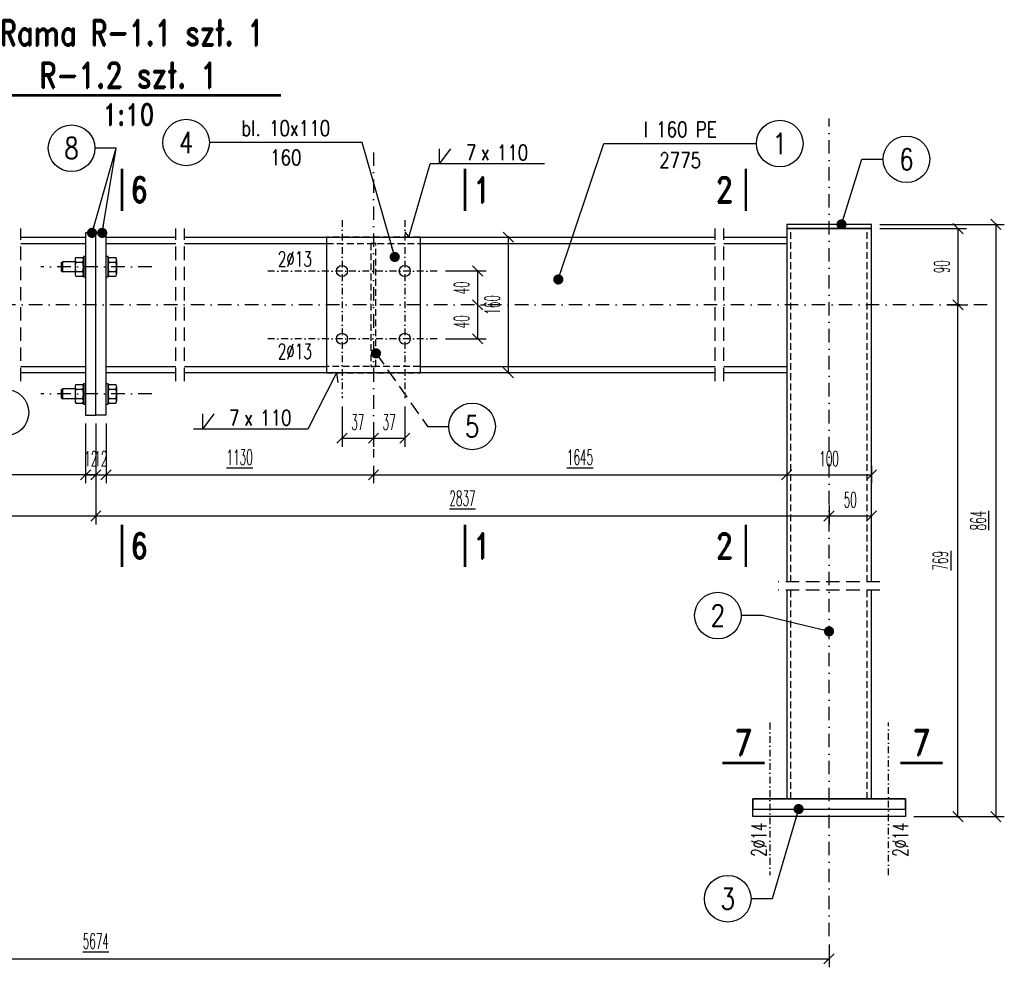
# Model space of a CAD drawing. Header units: millimetres. Extents: x -228255 to 14536, y -140109 to 119945.
# Tile 45 of 123: x -184504 to -183342, y 62949 to 64067. Entities that reach past the tile are written whole.
import ezdxf
from ezdxf.enums import TextEntityAlignment as Align

# ---------------------------------------------------------------- set-up
doc = ezdxf.new("R2010")
doc.units = ezdxf.units.MM
doc.header["$LTSCALE"] = 2.5
for name, pattern in [('DASHDOT', [25.4, 12.7, -6.35, 0, -6.35]), ('DASHDOT2', [12.7, 6.35, -3.175, 0, -3.175]), ('DASHED', [19.05, 12.7, -6.35]), ('DASHED2', [9.525, 6.35, -3.175])]:
    doc.linetypes.add(name, pattern=pattern)
for name, color, linetype in [('Gruba', 6, 'Continuous'), ('Laczniki', 30, 'Continuous'), ('Opisy_stal', 7, 'Continuous'), ('Osie', 134, 'DASHDOT'), ('Osie_laczniki', 157, 'DASHDOT2'), ('Przerywana', 5, 'DASHED'), ('stal', 4, 'Continuous'), ('Stal_nw', 181, 'DASHED2'), ('Tekst', 31, 'Continuous'), ('Wymiary', 86, 'Continuous')]:
    doc.layers.add(name, color=color, linetype=linetype)
doc.styles.get("Standard").update_dxf_attribs({"font": 'romans.shx', "width": 0.65})
doc.styles.add('style1', font='romand.shx', dxfattribs={"width": 0.8})
doc.styles.add('style3', font='romans.shx', dxfattribs={"width": 0.5})
doc.dimstyles.new('Skala_10', dxfattribs={"dimtxt": 18, "dimasz": 12, "dimexe": 10, "dimexo": 10, "dimgap": 10, "dimtad": 1, "dimdec": 0, "dimdsep": 46, "dimtxsty": 'style3', "dimblk": 'OBLIQUE', "dimcen": 0, "dimdle": 1, "dimclrd": 256, "dimclre": 256, "dimclrt": 31, "dimadec": 1, "dimazin": 0, "dimtfac": 1, "dimtdec": 0, "dimtix": 1, "dimtmove": 2, "dimatfit": 0, "dimldrblk": 'DOT', "dimfxl": 1, "dimtolj": 1, "dimtzin": 0, "dimlwd": -1, "dimlwe": -1, "dimarcsym": 0})
doc.dimstyles.new('Skala_10$7', dxfattribs={"dimscale": 0, "dimtxt": 18, "dimasz": 12, "dimexe": 10, "dimexo": 15, "dimgap": 5, "dimtad": 1, "dimdec": 0, "dimrnd": 0.5, "dimzin": 9, "dimdsep": 46, "dimtxsty": 'Standard', "dimblk1": 'OBLIQUE', "dimblk2": 'OBLIQUE', "dimsah": 1, "dimcen": 10, "dimdle": 10, "dimclrt": 31, "dimadec": 0, "dimazin": 0, "dimtfac": 1, "dimtdec": 0, "dimtmove": 2, "dimatfit": 3, "dimldrblk": 'DOT', "dimfxl": 1, "dimtolj": 1, "dimtzin": 9, "dimarcsym": 0})

# ---------------------------------------------------------------- blocks, each defined once
blk = doc.blocks.new('_Oblique')
at = {"color": 0, "linetype": 'ByBlock', "lineweight": -2}
blk.add_line((-0.5, -0.5), (0.5, 0.5), dxfattribs=at)
blk = doc.blocks.new('*D893')
at = {"layer": 'Defpoints', "color": 0, "ltscale": 0.5, "transparency": 16777216}
for p in [(-185279.2, 62985.4), (-183549.2, 62985.4), (-183549.2, 62958.6)]:
    blk.add_point(p, dxfattribs=at)
at = {"layer": 'Wymiary', "ltscale": 0.5, "transparency": 16777216}
for p, q in [((-185279.2, 62975.4), (-185279.2, 62948.6)), ((-183549.2, 62975.4), (-183549.2, 62948.6)), ((-185280.2, 62958.6), (-183548.2, 62958.6))]:
    blk.add_line(p, q, dxfattribs=at)
at = {"layer": 'Wymiary', "ltscale": 0.5, "transparency": 16777216, "xscale": 12, "yscale": 12, "zscale": 12, "rotation": 180}
blk.add_blockref('_Oblique', (-185279.2, 62958.6), dxfattribs=at)
at = {"layer": 'Wymiary', "ltscale": 0.5, "transparency": 16777216, "xscale": 12, "yscale": 12, "zscale": 12}
blk.add_blockref('_Oblique', (-183549.2, 62958.6), dxfattribs=at)
at = {"layer": 'Wymiary', "color": 31, "ltscale": 0.5, "transparency": 16777216, "insert": (-184414.2, 62979.4), "char_height": 18, "attachment_point": 5, "style": 'style3'}
blk.add_mtext('\\A1;\\L5674', dxfattribs=at)
blk = doc.blocks.new('_Dot')
at = {"color": 0, "linetype": 'ByBlock', "lineweight": -2}
blk.add_line((-0.5, 0), (-1, 0), dxfattribs=at)
at = {"color": 0, "linetype": 'ByBlock', "const_width": 0.5}
blk.add_lwpolyline([(-0.25, 0, 1), (0.25, 0, 1)], format="xyb", close=True, dxfattribs=at)
blk = doc.blocks.new('*D895')
at = {"layer": 'Defpoints', "color": 0, "ltscale": 0.5, "transparency": 16777216}
for p in [(-184402.2, 63600.4), (-184086.7, 63550.4), (-184086.7, 63529.9)]:
    blk.add_point(p, dxfattribs=at)
at = {"layer": 'Wymiary', "ltscale": 0.5, "transparency": 16777216}
for p, q in [((-184402.2, 63590.4), (-184402.2, 63519.9)), ((-184086.7, 63540.4), (-184086.7, 63519.9)), ((-184403.2, 63529.9), (-184085.7, 63529.9))]:
    blk.add_line(p, q, dxfattribs=at)
at = {"layer": 'Wymiary', "ltscale": 0.5, "transparency": 16777216, "xscale": 12, "yscale": 12, "zscale": 12, "rotation": 180}
blk.add_blockref('_Oblique', (-184402.2, 63529.9), dxfattribs=at)
at = {"layer": 'Wymiary', "ltscale": 0.5, "transparency": 16777216, "xscale": 12, "yscale": 12, "zscale": 12}
blk.add_blockref('_Oblique', (-184086.7, 63529.9), dxfattribs=at)
at = {"layer": 'Wymiary', "color": 31, "ltscale": 0.5, "transparency": 16777216, "insert": (-184244.5, 63550.7), "char_height": 18, "attachment_point": 5, "style": 'style3'}
blk.add_mtext('\\A1;\\L1130', dxfattribs=at)
blk = doc.blocks.new('*D896')
at = {"layer": 'Defpoints', "color": 0, "ltscale": 0.5, "transparency": 16777216}
for p in [(-184086.7, 63550.4), (-183599.2, 63550.4), (-183599.2, 63529.9)]:
    blk.add_point(p, dxfattribs=at)
at = {"layer": 'Wymiary', "ltscale": 0.5, "transparency": 16777216}
for p, q in [((-184086.7, 63540.4), (-184086.7, 63519.9)), ((-183599.2, 63540.4), (-183599.2, 63519.9)), ((-184087.7, 63529.9), (-183598.2, 63529.9))]:
    blk.add_line(p, q, dxfattribs=at)
at = {"layer": 'Wymiary', "ltscale": 0.5, "transparency": 16777216, "xscale": 12, "yscale": 12, "zscale": 12, "rotation": 180}
blk.add_blockref('_Oblique', (-184086.7, 63529.9), dxfattribs=at)
at = {"layer": 'Wymiary', "ltscale": 0.5, "transparency": 16777216, "xscale": 12, "yscale": 12, "zscale": 12}
blk.add_blockref('_Oblique', (-183599.2, 63529.9), dxfattribs=at)
at = {"layer": 'Wymiary', "color": 31, "ltscale": 0.5, "transparency": 16777216, "insert": (-183843, 63550.7), "char_height": 18, "attachment_point": 5, "style": 'style3'}
blk.add_mtext('\\A1;\\L1645', dxfattribs=at)
blk = doc.blocks.new('*D898')
at = {"layer": 'Defpoints', "color": 0, "ltscale": 0.5, "transparency": 16777216}
for p in [(-183549.2, 63481.3), (-183499.2, 63481.3), (-183499.2, 63481.3)]:
    blk.add_point(p, dxfattribs=at)
at = {"layer": 'Wymiary', "ltscale": 0.5, "transparency": 16777216}
blk.add_line((-183550.2, 63481.3), (-183498.2, 63481.3), dxfattribs=at)
at = {"layer": 'Wymiary', "ltscale": 0.5, "transparency": 16777216, "xscale": 12, "yscale": 12, "zscale": 12, "rotation": 180}
blk.add_blockref('_Oblique', (-183549.2, 63481.3), dxfattribs=at)
at = {"layer": 'Wymiary', "ltscale": 0.5, "transparency": 16777216, "xscale": 12, "yscale": 12, "zscale": 12}
blk.add_blockref('_Oblique', (-183499.2, 63481.3), dxfattribs=at)
at = {"layer": 'Wymiary', "color": 31, "ltscale": 0.5, "transparency": 16777216, "insert": (-183524.2, 63500.3), "char_height": 18, "attachment_point": 5, "style": 'style3'}
blk.add_mtext('\\A1;50', dxfattribs=at)
blk = doc.blocks.new('*D901')
at = {"layer": 'Defpoints', "color": 0, "ltscale": 0.5, "transparency": 16777216}
for p in [(-184123.7, 63620.4), (-184086.7, 63589.2), (-184086.7, 63573)]:
    blk.add_point(p, dxfattribs=at)
at = {"layer": 'Wymiary', "ltscale": 0.5, "transparency": 16777216}
for p, q in [((-184123.7, 63610.4), (-184123.7, 63563)), ((-184124.7, 63573), (-184085.7, 63573)), ((-184086.7, 63579.2), (-184086.7, 63563))]:
    blk.add_line(p, q, dxfattribs=at)
at = {"layer": 'Wymiary', "ltscale": 0.5, "transparency": 16777216, "xscale": 12, "yscale": 12, "zscale": 12, "rotation": 180}
blk.add_blockref('_Oblique', (-184123.7, 63573), dxfattribs=at)
at = {"layer": 'Wymiary', "ltscale": 0.5, "transparency": 16777216, "xscale": 12, "yscale": 12, "zscale": 12}
blk.add_blockref('_Oblique', (-184086.7, 63573), dxfattribs=at)
at = {"layer": 'Wymiary', "color": 31, "ltscale": 0.5, "transparency": 16777216, "insert": (-184105.2, 63592), "char_height": 18, "attachment_point": 5, "style": 'style3'}
blk.add_mtext('\\A1;37', dxfattribs=at)
blk = doc.blocks.new('*D902')
at = {"layer": 'Defpoints', "color": 0, "ltscale": 0.5, "transparency": 16777216}
for p in [(-184049.7, 63620.4), (-184086.7, 63589.2), (-184049.7, 63573)]:
    blk.add_point(p, dxfattribs=at)
at = {"layer": 'Wymiary', "ltscale": 0.5, "transparency": 16777216}
for p, q in [((-184049.7, 63610.4), (-184049.7, 63563)), ((-184087.7, 63573), (-184048.7, 63573)), ((-184086.7, 63579.2), (-184086.7, 63563))]:
    blk.add_line(p, q, dxfattribs=at)
at = {"layer": 'Wymiary', "ltscale": 0.5, "transparency": 16777216, "xscale": 12, "yscale": 12, "zscale": 12, "rotation": 180}
blk.add_blockref('_Oblique', (-184086.7, 63573), dxfattribs=at)
at = {"layer": 'Wymiary', "ltscale": 0.5, "transparency": 16777216, "xscale": 12, "yscale": 12, "zscale": 12}
blk.add_blockref('_Oblique', (-184049.7, 63573), dxfattribs=at)
at = {"layer": 'Wymiary', "color": 31, "ltscale": 0.5, "transparency": 16777216, "insert": (-184068.2, 63592), "char_height": 18, "attachment_point": 5, "style": 'style3'}
blk.add_mtext('\\A1;37', dxfattribs=at)
blk = doc.blocks.new('*D905')
at = {"layer": 'Defpoints', "color": 0, "ltscale": 0.5, "transparency": 16777216}
for p in [(-183970.4, 63730.4), (-183963.7, 63730.4), (-184011.7, 63690.4)]:
    blk.add_point(p, dxfattribs=at)
at = {"layer": 'Wymiary', "ltscale": 0.5, "transparency": 16777216}
for p, q in [((-183963.7, 63689.4), (-183963.7, 63731.4)), ((-183960.4, 63730.4), (-183953.7, 63730.4)), ((-184001.7, 63690.4), (-183953.7, 63690.4))]:
    blk.add_line(p, q, dxfattribs=at)
at = {"layer": 'Wymiary', "ltscale": 0.5, "transparency": 16777216, "xscale": 12, "yscale": 12, "zscale": 12}
for p, rotation in [((-183963.7, 63730.4), 90), ((-183963.7, 63690.4), 270)]:
    blk.add_blockref('_Oblique', p, dxfattribs=dict(at, rotation=rotation))
at = {"layer": 'Wymiary', "color": 31, "ltscale": 0.5, "transparency": 16777216, "insert": (-183982.7, 63710.4), "char_height": 18, "attachment_point": 5, "rotation": 90, "style": 'style3'}
blk.add_mtext('\\A1;40', dxfattribs=at)
blk = doc.blocks.new('*D906')
at = {"layer": 'Defpoints', "color": 0, "ltscale": 0.5, "transparency": 16777216}
for p in [(-184011.7, 63770.4), (-183963.7, 63770.4), (-183970.4, 63730.4)]:
    blk.add_point(p, dxfattribs=at)
at = {"layer": 'Wymiary', "ltscale": 0.5, "transparency": 16777216}
for p, q in [((-184001.7, 63770.4), (-183953.7, 63770.4)), ((-183963.7, 63729.4), (-183963.7, 63771.4)), ((-183960.4, 63730.4), (-183953.7, 63730.4))]:
    blk.add_line(p, q, dxfattribs=at)
at = {"layer": 'Wymiary', "ltscale": 0.5, "transparency": 16777216, "xscale": 12, "yscale": 12, "zscale": 12}
for p, rotation in [((-183963.7, 63770.4), 90), ((-183963.7, 63730.4), 270)]:
    blk.add_blockref('_Oblique', p, dxfattribs=dict(at, rotation=rotation))
at = {"layer": 'Wymiary', "color": 31, "ltscale": 0.5, "transparency": 16777216, "insert": (-183982.7, 63750.4), "char_height": 18, "attachment_point": 5, "rotation": 90, "style": 'style3'}
blk.add_mtext('\\A1;40', dxfattribs=at)
blk = doc.blocks.new('*D907')
at = {"layer": 'Defpoints', "color": 0, "ltscale": 0.5, "transparency": 16777216}
for p in [(-183971.5, 63810.4), (-183927.5, 63810.4), (-183971.5, 63650.4)]:
    blk.add_point(p, dxfattribs=at)
at = {"layer": 'Wymiary', "ltscale": 0.5, "transparency": 16777216}
for p, q in [((-183961.5, 63810.4), (-183917.5, 63810.4)), ((-183927.5, 63649.4), (-183927.5, 63811.4)), ((-183961.5, 63650.4), (-183917.5, 63650.4))]:
    blk.add_line(p, q, dxfattribs=at)
at = {"layer": 'Wymiary', "ltscale": 0.5, "transparency": 16777216, "xscale": 12, "yscale": 12, "zscale": 12}
for p, rotation in [((-183927.5, 63810.4), 90), ((-183927.5, 63650.4), 270)]:
    blk.add_blockref('_Oblique', p, dxfattribs=dict(at, rotation=rotation))
at = {"layer": 'Wymiary', "color": 31, "ltscale": 0.5, "transparency": 16777216, "insert": (-183946.5, 63730.4), "char_height": 18, "attachment_point": 5, "rotation": 90, "style": 'style3'}
blk.add_mtext('\\A1;160', dxfattribs=at)
blk = doc.blocks.new('Elem_prawy')
at = {"color": 7}
blk.add_line((0, 0), (25, 0), dxfattribs=at)
blk.add_circle((52.5, 0), 27.5, dxfattribs=at)
at = {"color": 31, "width": 0.8}
blk.add_attdef('22', text='', height=25, dxfattribs=at).set_placement((52.5, 0), align=Align.MIDDLE)
blk = doc.blocks.new('pol_V_lewa')
at = {"color": 7}
for p, q in [((-124, 0), (-110.5, 18)), ((-124, 0), (-124, 18)), ((0, 0), (-135, 0))]:
    blk.add_line(p, q, dxfattribs=at)
at = {"color": 31, "width": 0.8}
blk.add_text('x', height=18, dxfattribs=at).set_placement((-74.9, 4.5))
blk.add_attdef('22', text='', height=18, dxfattribs=at).set_placement((-80.5, 4.5), align=Align.RIGHT)
blk.add_attdef('9999', (-56.2, 4.5), '', height=18, dxfattribs=at)
blk = doc.blocks.new('pol_V_prawa')
at = {"color": 7}
for p, q in [((11, 0), (24.5, 18)), ((11, 0), (11, 18)), ((135, 0), (0, 0))]:
    blk.add_line(p, q, dxfattribs=at)
at = {"color": 31, "width": 0.8}
blk.add_text('x', height=18, dxfattribs=at).set_placement((60.1, 4.5))
blk.add_attdef('22', text='', height=18, dxfattribs=at).set_placement((54.5, 4.5), align=Align.RIGHT)
blk.add_attdef('9999', (78.8, 4.5), '', height=18, dxfattribs=at)
blk = doc.blocks.new('Elem_lewy')
at = {"color": 7}
blk.add_line((0, 0), (-25, 0), dxfattribs=at)
blk.add_circle((-52.5, 0), 27.5, dxfattribs=at)
at = {"color": 31, "width": 0.8}
blk.add_attdef('22', text='', height=25, dxfattribs=at).set_placement((-52.5, 0), align=Align.MIDDLE)
blk = doc.blocks.new('Op_el_lewy')
at = {"color": 7}
blk.add_line((0, 0), (-180, 0), dxfattribs=at)
blk.add_circle((-207.5, 0), 27.5, dxfattribs=at)
at = {"color": 31, "width": 0.8}
for tag, p in [('ZK_120X120X5', (-90, 7.875)), ('1000', (-90, -26.649))]:
    blk.add_attdef(tag, text='', height=18, dxfattribs=at).set_placement(p, align=Align.CENTER)
blk.add_attdef('22', text='', height=25, dxfattribs=at).set_placement((-207.5, 0), align=Align.MIDDLE)
blk = doc.blocks.new('nakretkaM12')
at = {"ltscale": 0.2}
for p, q in [((-10, 8.2), (-10, 5.5)), ((-10, 5.5), (-10, -5.5)), ((-9, 11), (-1, 11)), ((-9, 5.5), (-1, 5.5)), ((0, 8.2), (0, 5.5)), ((0, 5.5), (0, -5.5)), ((-10, -5.5), (-10, -8.2)), ((-9, -5.5), (-1, -5.5)), ((-9, -11), (-1, -11)), ((0, -5.5), (0, -8.2))]:
    blk.add_line(p, q, dxfattribs=at)
for centre, radius, start, end in [((-5.7, 8.2), 4.26, 139.932, 220.068), ((5.5, 0), 15.5, 159.3345, 200.6655), ((-4.3, 8.2), 4.26, 319.932, 40.068), ((-15.5, 0), 15.5, 339.3345, 20.6655), ((-5.7, -8.2), 4.26, 139.932, 220.068), ((-4.3, -8.2), 4.26, 319.932, 40.068)]:
    blk.add_arc(centre, radius, start, end, dxfattribs=at)
blk = doc.blocks.new('*D886')
at = {"layer": 'Defpoints', "color": 0, "ltscale": 0.5, "transparency": 16777216}
for p in [(-184426.2, 63600.4), (-184414.2, 63600.4), (-184414.2, 63529.9)]:
    blk.add_point(p, dxfattribs=at)
at = {"layer": 'Wymiary', "ltscale": 0.5, "transparency": 16777216}
for p, q in [((-184426.2, 63590.4), (-184426.2, 63519.9)), ((-184414.2, 63590.4), (-184414.2, 63519.9)), ((-184426.2, 63529.9), (-184438.2, 63529.9)), ((-184426.2, 63529.9), (-184414.2, 63529.9)), ((-184414.2, 63529.9), (-184402.2, 63529.9))]:
    blk.add_line(p, q, dxfattribs=at)
at = {"layer": 'Wymiary', "ltscale": 0.5, "transparency": 16777216, "xscale": 12, "yscale": 12, "zscale": 12}
blk.add_blockref('_Oblique', (-184426.2, 63529.9), dxfattribs=at)
at = {"layer": 'Wymiary', "ltscale": 0.5, "transparency": 16777216, "xscale": 12, "yscale": 12, "zscale": 12, "rotation": 180}
blk.add_blockref('_Oblique', (-184414.2, 63529.9), dxfattribs=at)
at = {"layer": 'Wymiary', "color": 31, "ltscale": 0.5, "transparency": 16777216, "insert": (-184420.2, 63548.9), "char_height": 18, "attachment_point": 5, "style": 'style3'}
blk.add_mtext('\\A1;12', dxfattribs=at)
blk = doc.blocks.new('*D887')
at = {"layer": 'Defpoints', "color": 0, "ltscale": 0.5, "transparency": 16777216}
for p in [(-184414.2, 63600.4), (-184402.2, 63600.4), (-184402.2, 63529.9)]:
    blk.add_point(p, dxfattribs=at)
at = {"layer": 'Wymiary', "ltscale": 0.5, "transparency": 16777216}
for p, q in [((-184414.2, 63590.4), (-184414.2, 63519.9)), ((-184402.2, 63590.4), (-184402.2, 63519.9)), ((-184414.2, 63529.9), (-184426.2, 63529.9)), ((-184414.2, 63529.9), (-184402.2, 63529.9)), ((-184402.2, 63529.9), (-184390.2, 63529.9))]:
    blk.add_line(p, q, dxfattribs=at)
at = {"layer": 'Wymiary', "ltscale": 0.5, "transparency": 16777216, "xscale": 12, "yscale": 12, "zscale": 12}
blk.add_blockref('_Oblique', (-184414.2, 63529.9), dxfattribs=at)
at = {"layer": 'Wymiary', "ltscale": 0.5, "transparency": 16777216, "xscale": 12, "yscale": 12, "zscale": 12, "rotation": 180}
blk.add_blockref('_Oblique', (-184402.2, 63529.9), dxfattribs=at)
at = {"layer": 'Wymiary', "color": 31, "ltscale": 0.5, "transparency": 16777216, "insert": (-184408.2, 63548.9), "char_height": 18, "attachment_point": 5, "style": 'style3'}
blk.add_mtext('\\A1;12', dxfattribs=at)
blk = doc.blocks.new('*D1000')
at = {"layer": 'Defpoints', "color": 0, "ltscale": 0.5, "transparency": 16777216}
for p in [(-183499.2, 63825.4), (-183459.2, 63126.4), (-183352.5, 63126.4)]:
    blk.add_point(p, dxfattribs=at)
at = {"layer": 'Wymiary', "ltscale": 0.5, "transparency": 16777216}
for p, q in [((-183489.2, 63825.4), (-183342.5, 63825.4)), ((-183352.5, 63826.4), (-183352.5, 63125.4)), ((-183449.2, 63126.4), (-183342.5, 63126.4))]:
    blk.add_line(p, q, dxfattribs=at)
at = {"layer": 'Wymiary', "ltscale": 0.5, "transparency": 16777216, "xscale": 12, "yscale": 12, "zscale": 12}
for p, rotation in [((-183352.5, 63825.4), 90), ((-183352.5, 63126.4), 270)]:
    blk.add_blockref('_Oblique', p, dxfattribs=dict(at, rotation=rotation))
at = {"layer": 'Wymiary', "color": 31, "ltscale": 0.5, "transparency": 16777216, "insert": (-183373.3, 63475.9), "char_height": 18, "attachment_point": 5, "rotation": 90, "style": 'style3'}
blk.add_mtext('\\A1;\\L864', dxfattribs=at)
blk = doc.blocks.new('*D999')
at = {"layer": 'Defpoints', "color": 0, "ltscale": 0.5, "transparency": 16777216}
for p in [(-183410.4, 63730.4), (-183397.1, 63730.4), (-183459.2, 63126.4)]:
    blk.add_point(p, dxfattribs=at)
at = {"layer": 'Wymiary', "ltscale": 0.5, "transparency": 16777216}
for p, q in [((-183400.4, 63730.4), (-183387.1, 63730.4)), ((-183397.1, 63125.4), (-183397.1, 63731.4)), ((-183449.2, 63126.4), (-183387.1, 63126.4))]:
    blk.add_line(p, q, dxfattribs=at)
at = {"layer": 'Wymiary', "ltscale": 0.5, "transparency": 16777216, "xscale": 12, "yscale": 12, "zscale": 12}
for p, rotation in [((-183397.1, 63730.4), 90), ((-183397.1, 63126.4), 270)]:
    blk.add_blockref('_Oblique', p, dxfattribs=dict(at, rotation=rotation))
at = {"layer": 'Wymiary', "color": 31, "ltscale": 0.5, "transparency": 16777216, "insert": (-183417.9, 63428.4), "char_height": 18, "attachment_point": 5, "rotation": 90, "style": 'style3'}
blk.add_mtext('\\A1;\\L769', dxfattribs=at)
blk = doc.blocks.new('*D998')
at = {"layer": 'Defpoints', "color": 0, "ltscale": 0.5, "transparency": 16777216}
for p in [(-183499.2, 63820.4), (-183419.6, 63730.4), (-183397.1, 63730.4)]:
    blk.add_point(p, dxfattribs=at)
at = {"layer": 'Wymiary', "ltscale": 0.5, "transparency": 16777216}
for p, q in [((-183489.2, 63820.4), (-183387.1, 63820.4)), ((-183397.1, 63821.4), (-183397.1, 63729.4)), ((-183409.6, 63730.4), (-183387.1, 63730.4))]:
    blk.add_line(p, q, dxfattribs=at)
at = {"layer": 'Wymiary', "ltscale": 0.5, "transparency": 16777216, "xscale": 12, "yscale": 12, "zscale": 12}
for p, rotation in [((-183397.1, 63820.4), 90), ((-183397.1, 63730.4), 270)]:
    blk.add_blockref('_Oblique', p, dxfattribs=dict(at, rotation=rotation))
at = {"layer": 'Wymiary', "color": 31, "ltscale": 0.5, "transparency": 16777216, "insert": (-183416.1, 63775.4), "char_height": 18, "attachment_point": 5, "rotation": 90, "style": 'style3'}
blk.add_mtext('\\A1;90', dxfattribs=at)
blk = doc.blocks.new('*D1009')
at = {"layer": 'Defpoints', "color": 0, "ltscale": 0.5, "transparency": 16777216}
for p in [(-183599.2, 63550.4), (-183499.2, 63550.4), (-183499.2, 63529.9)]:
    blk.add_point(p, dxfattribs=at)
at = {"layer": 'Wymiary', "ltscale": 0.5, "transparency": 16777216}
for p, q in [((-183599.2, 63540.4), (-183599.2, 63519.9)), ((-183499.2, 63540.4), (-183499.2, 63519.9)), ((-183600.2, 63529.9), (-183498.2, 63529.9))]:
    blk.add_line(p, q, dxfattribs=at)
at = {"layer": 'Wymiary', "ltscale": 0.5, "transparency": 16777216, "xscale": 12, "yscale": 12, "zscale": 12, "rotation": 180}
blk.add_blockref('_Oblique', (-183599.2, 63529.9), dxfattribs=at)
at = {"layer": 'Wymiary', "ltscale": 0.5, "transparency": 16777216, "xscale": 12, "yscale": 12, "zscale": 12}
blk.add_blockref('_Oblique', (-183499.2, 63529.9), dxfattribs=at)
at = {"layer": 'Wymiary', "color": 31, "ltscale": 0.5, "transparency": 16777216, "insert": (-183549.2, 63548.9), "char_height": 18, "attachment_point": 5, "style": 'style3'}
blk.add_mtext('\\A1;100', dxfattribs=at)
blk = doc.blocks.new('*D1010')
at = {"layer": 'Defpoints', "color": 0, "ltscale": 0.5, "transparency": 16777216}
for p in [(-184414.2, 63600.4), (-185279.2, 63504.8), (-184414.2, 63481.3)]:
    blk.add_point(p, dxfattribs=at)
at = {"layer": 'Wymiary', "ltscale": 0.5, "transparency": 16777216}
for p, q in [((-184414.2, 63590.4), (-184414.2, 63471.3)), ((-185279.2, 63494.8), (-185279.2, 63471.3)), ((-185280.2, 63481.3), (-184413.2, 63481.3))]:
    blk.add_line(p, q, dxfattribs=at)
at = {"layer": 'Wymiary', "ltscale": 0.5, "transparency": 16777216, "xscale": 12, "yscale": 12, "zscale": 12, "rotation": 180}
blk.add_blockref('_Oblique', (-185279.2, 63481.3), dxfattribs=at)
at = {"layer": 'Wymiary', "ltscale": 0.5, "transparency": 16777216, "xscale": 12, "yscale": 12, "zscale": 12}
blk.add_blockref('_Oblique', (-184414.2, 63481.3), dxfattribs=at)
at = {"layer": 'Wymiary', "color": 31, "ltscale": 0.5, "transparency": 16777216, "insert": (-184846.7, 63502.1), "char_height": 18, "attachment_point": 5, "style": 'style3'}
blk.add_mtext('\\A1;\\L2837', dxfattribs=at)
blk = doc.blocks.new('*D1011')
at = {"layer": 'Defpoints', "color": 0, "ltscale": 0.5, "transparency": 16777216}
for p in [(-184639.2, 63600.4), (-184426.2, 63600.4), (-184639.2, 63529.9)]:
    blk.add_point(p, dxfattribs=at)
at = {"layer": 'Wymiary', "ltscale": 0.5, "transparency": 16777216}
for p, q in [((-184639.2, 63590.4), (-184639.2, 63519.9)), ((-184426.2, 63590.4), (-184426.2, 63519.9)), ((-184425.2, 63529.9), (-184640.2, 63529.9))]:
    blk.add_line(p, q, dxfattribs=at)
at = {"layer": 'Wymiary', "ltscale": 0.5, "transparency": 16777216, "xscale": 12, "yscale": 12, "zscale": 12, "rotation": 180}
blk.add_blockref('_Oblique', (-184639.2, 63529.9), dxfattribs=at)
at = {"layer": 'Wymiary', "ltscale": 0.5, "transparency": 16777216, "xscale": 12, "yscale": 12, "zscale": 12}
blk.add_blockref('_Oblique', (-184426.2, 63529.9), dxfattribs=at)
at = {"layer": 'Wymiary', "color": 31, "ltscale": 0.5, "transparency": 16777216, "insert": (-184532.7, 63550.7), "char_height": 18, "attachment_point": 5, "style": 'style3'}
blk.add_mtext('\\A1;\\L360', dxfattribs=at)
blk = doc.blocks.new('*D1015')
at = {"layer": 'Defpoints', "color": 0, "ltscale": 0.5, "transparency": 16777216}
for p in [(-184414.2, 63600.4), (-183549.2, 63503.9), (-183549.2, 63481.3)]:
    blk.add_point(p, dxfattribs=at)
at = {"layer": 'Wymiary', "ltscale": 0.5, "transparency": 16777216}
for p, q in [((-184414.2, 63590.4), (-184414.2, 63471.3)), ((-183549.2, 63493.9), (-183549.2, 63471.3)), ((-184415.2, 63481.3), (-183548.2, 63481.3))]:
    blk.add_line(p, q, dxfattribs=at)
at = {"layer": 'Wymiary', "ltscale": 0.5, "transparency": 16777216, "xscale": 12, "yscale": 12, "zscale": 12, "rotation": 180}
blk.add_blockref('_Oblique', (-184414.2, 63481.3), dxfattribs=at)
at = {"layer": 'Wymiary', "ltscale": 0.5, "transparency": 16777216, "xscale": 12, "yscale": 12, "zscale": 12}
blk.add_blockref('_Oblique', (-183549.2, 63481.3), dxfattribs=at)
at = {"layer": 'Wymiary', "color": 31, "ltscale": 0.5, "transparency": 16777216, "insert": (-183981.7, 63502.1), "char_height": 18, "attachment_point": 5, "style": 'style3'}
blk.add_mtext('\\A1;\\L2837', dxfattribs=at)
blk = doc.blocks.new('Op_el_prawy')
at = {"color": 7}
blk.add_line((0, 0), (180, 0), dxfattribs=at)
blk.add_circle((207.5, 0), 27.5, dxfattribs=at)
at = {"color": 31, "width": 0.8}
for tag, p in [('ZK_120X120X5', (90, 7.803)), ('1000', (90, -28.62))]:
    blk.add_attdef(tag, text='', height=18, dxfattribs=at).set_placement(p, align=Align.CENTER)
blk.add_attdef('22', text='', height=25, dxfattribs=at).set_placement((207.5, 0), align=Align.MIDDLE)

msp = doc.modelspace()

# ---------------------------------------------------------------- linework, layer by layer
at = {"layer": 'Gruba', "const_width": 3}
for points in [[(-184555.69, 63977.61), (-184195.69, 63977.61)], [(-184383.3, 63891.3), (-184383.3, 63841.3)], [(-183978.78, 63891.3), (-183978.78, 63841.3)], [(-183647.43, 63891.3), (-183647.43, 63841.3)], [(-184383.3, 63470.92), (-184383.3, 63420.92)], [(-183978.78, 63470.92), (-183978.78, 63420.92)], [(-183647.43, 63470.92), (-183647.43, 63420.92)], [(-183675.06, 63189.78), (-183625.06, 63189.78)], [(-183465.07, 63189.78), (-183415.07, 63189.78)]]:
    msp.add_lwpolyline(points, dxfattribs=at)
at = {"layer": 'Laczniki', "ltscale": 0.5}
for p, q in [((-184454.71, 63780.37), (-184453.71, 63781.37)), ((-184454.71, 63770.37), (-184454.71, 63780.37)), ((-184454.71, 63770.37), (-184453.71, 63769.37)), ((-184438.71, 63781.37), (-184453.71, 63781.37)), ((-184453.71, 63781.37), (-184453.71, 63769.37)), ((-184438.71, 63769.37), (-184453.71, 63769.37)), ((-184454.71, 63630.37), (-184453.71, 63631.37)), ((-184438.71, 63631.37), (-184453.71, 63631.37)), ((-184453.71, 63631.37), (-184453.71, 63619.37)), ((-184454.71, 63620.37), (-184454.71, 63630.37)), ((-184454.71, 63620.37), (-184453.71, 63619.37)), ((-184438.71, 63619.37), (-184453.71, 63619.37))]:
    msp.add_line(p, q, dxfattribs=at)
for points in [[(-184428.71, 63763.37), (-184426.21, 63763.37), (-184426.21, 63787.37), (-184428.71, 63787.37)], [(-184402.21, 63763.37), (-184399.71, 63763.37), (-184399.71, 63787.37), (-184402.21, 63787.37)], [(-184428.71, 63613.37), (-184426.21, 63613.37), (-184426.21, 63637.37), (-184428.71, 63637.37)], [(-184402.21, 63613.37), (-184399.71, 63613.37), (-184399.71, 63637.37), (-184402.21, 63637.37)]]:
    msp.add_lwpolyline(points, close=True, dxfattribs=at)
at = {"layer": 'Opisy_stal', "ltscale": 0.5}
for p, q in [((-184044.83, 63810.37), (-184019.93, 63896.72)), ((-184049.5, 63816.75), (-184044.83, 63810.37)), ((-184130.3, 63650.37), (-184164.15, 63583.68)), ((-184130.3, 63650.37), (-184128.74, 63638.92))]:
    msp.add_line(p, q, dxfattribs=at)
at = {"layer": 'Osie', "ltscale": 0.5}
for p, q in [((-183549.21, 62985.37), (-183549.21, 63950.37)), ((-184086.71, 63910.37), (-184086.71, 63550.37)), ((-184348.21, 63775.37), (-184479.21, 63775.37)), ((-183362.52, 63730.37), (-185409.76, 63730.37)), ((-184348.21, 63625.37), (-184479.21, 63625.37))]:
    msp.add_line(p, q, dxfattribs=at)
at = {"layer": 'Osie_laczniki', "ltscale": 0.5}
for p, q in [((-184123.71, 63830.37), (-184123.71, 63620.37)), ((-184049.71, 63830.37), (-184049.71, 63620.37)), ((-184011.71, 63770.37), (-184211.71, 63770.37)), ((-184011.71, 63690.37), (-184211.71, 63690.37)), ((-183619.21, 63237.37), (-183619.21, 63057.37)), ((-183479.21, 63057.37), (-183479.21, 63237.37))]:
    msp.add_line(p, q, dxfattribs=at)
at = {"layer": 'Przerywana', "ltscale": 0.5}
for p, q in [((-184502.81, 63640.37), (-184502.81, 63820.37)), ((-184319.75, 63640.37), (-184319.75, 63820.37)), ((-184309.75, 63640.37), (-184309.75, 63820.37)), ((-183683.47, 63640.37), (-183683.47, 63820.37)), ((-183673.47, 63640.37), (-183673.47, 63820.37)), ((-183489.21, 63403.59), (-183609.21, 63403.59)), ((-183489.21, 63393.59), (-183609.21, 63393.59))]:
    msp.add_line(p, q, dxfattribs=at)
at = {"layer": 'stal', "ltscale": 0.5}
for p, q in [((-184502.81, 63802.97), (-184426.21, 63802.97)), ((-184402.21, 63802.97), (-184319.75, 63802.97)), ((-184309.75, 63802.97), (-184141.71, 63802.97)), ((-184031.71, 63802.97), (-183683.47, 63802.97)), ((-183673.47, 63802.97), (-183599.21, 63802.97)), ((-184502.81, 63657.77), (-184426.21, 63657.77)), ((-184402.21, 63657.77), (-184319.75, 63657.77)), ((-184309.75, 63657.77), (-184141.71, 63657.77)), ((-184031.71, 63657.77), (-183683.47, 63657.77)), ((-183673.47, 63657.77), (-183599.21, 63657.77))]:
    msp.add_line(p, q, dxfattribs=at)
for points in [[(-183599.21, 63820.37), (-183499.21, 63820.37), (-183499.21, 63825.37), (-183599.21, 63825.37)], [(-184426.21, 63600.37), (-184414.21, 63600.37), (-184414.21, 63815.37), (-184426.21, 63815.37)], [(-184402.21, 63600.37), (-184414.21, 63600.37), (-184414.21, 63815.37), (-184402.21, 63815.37)], [(-183639.21, 63135.37), (-183459.21, 63135.37), (-183459.21, 63147.37), (-183639.21, 63147.37)], [(-183639.21, 63147.37), (-183459.21, 63147.37), (-183459.21, 63126.4), (-183639.21, 63126.4)]]:
    msp.add_lwpolyline(points, close=True, dxfattribs=at)
for points in [[(-183499.21, 63403.59), (-183499.21, 63820.37), (-183599.21, 63820.37), (-183599.21, 63403.59)], [(-184502.81, 63810.37), (-184426.21, 63810.37)], [(-184402.21, 63810.37), (-184319.75, 63810.37)], [(-184309.75, 63810.37), (-184141.71, 63810.37)], [(-184031.71, 63810.37), (-183683.47, 63810.37)], [(-183673.47, 63810.37), (-183599.21, 63810.37), (-183599.21, 63650.37), (-183673.47, 63650.37)], [(-184426.21, 63650.37), (-184502.81, 63650.37)], [(-184319.75, 63650.37), (-184402.21, 63650.37)], [(-184141.71, 63650.37), (-184309.75, 63650.37)], [(-183683.47, 63650.37), (-184031.71, 63650.37)], [(-183599.21, 63393.59), (-183599.21, 63147.37), (-183499.21, 63147.37), (-183499.21, 63393.59)]]:
    msp.add_lwpolyline(points, dxfattribs=at)
at = {"layer": 'stal'}
msp.add_lwpolyline([(-184141.71, 63810.37), (-184031.71, 63810.37), (-184031.71, 63650.37), (-184141.71, 63650.37)], close=True, dxfattribs=at)
for centre in [(-184123.71, 63770.37), (-184049.71, 63770.37), (-184123.71, 63690.37), (-184049.71, 63690.37)]:
    msp.add_circle(centre, 6.5, dxfattribs=at)
at = {"layer": 'Stal_nw', "ltscale": 0.5}
for p, q in [((-183594.21, 63403.59), (-183594.21, 63820.37)), ((-183504.21, 63403.59), (-183504.21, 63820.37)), ((-184031.71, 63810.37), (-184141.71, 63810.37)), ((-184141.71, 63802.97), (-184031.71, 63802.97)), ((-184031.71, 63657.77), (-184141.71, 63657.77)), ((-184141.71, 63650.37), (-184031.71, 63650.37)), ((-183594.21, 63147.37), (-183594.21, 63393.59)), ((-183504.21, 63147.37), (-183504.21, 63393.59))]:
    msp.add_line(p, q, dxfattribs=at)
msp.add_lwpolyline([(-184089.71, 63657.77), (-184083.71, 63657.77), (-184083.71, 63802.97), (-184089.71, 63802.97)], close=True, dxfattribs=at)

# ---------------------------------------------------------------- block references
at = {"layer": 'Laczniki', "ltscale": 0.5}
for p in [(-184428.71, 63775.37), (-184389.71, 63775.37), (-184428.71, 63625.37), (-184389.71, 63625.37)]:
    msp.add_blockref('nakretkaM12', p, dxfattribs=at)
at = {"layer": 'Opisy_stal', "ltscale": 0.5}
for name, p, values in [('Op_el_lewy', (-184100.15, 63922.04), {'1000': '160', '22': '4', 'ZK_120X120X5': 'bl. 10x110'}), ('Op_el_prawy', (-183814.82, 63920.7), {'1000': '2775', 'ZK_120X120X5': 'I 160 PE', '22': '1'}), ('Elem_lewy', (-184390.32, 63915.26), {'22': '8'}), ('Elem_prawy', (-183510.36, 63902.2), {'22': '6'}), ('pol_V_prawa', (-184019.93, 63896.72), {'9999': '110', '22': '7'}), ('Elem_prawy', (-184573.43, 63603.35), {'22': '5'}), ('Elem_prawy', (-184022.81, 63586.9), {'22': '5'}), ('pol_V_lewa', (-184164.15, 63583.68), {'22': '7', '9999': '110'}), ('Elem_lewy', (-183627.91, 63363.76), {'22': '2'}), ('Elem_lewy', (-183616.19, 63029.49), {'22': '3'})]:
    msp.add_blockref(name, p, dxfattribs=at).add_auto_attribs(values)

# ---------------------------------------------------------------- texts
at = {"layer": 'Gruba', "style": 'style1', "width": 0.8}
for s, p in [('Rama R-1.1 szt. 1', (-184375.69, 64027.61)), ('R-1.2 szt. 1', (-184375.69, 63977.61)), ('7', (-183650.06, 63189.78)), ('7', (-183440.07, 63189.78))]:
    msp.add_text(s, height=30, dxfattribs=at).set_placement(p, align=Align.BOTTOM_CENTER)
msp.add_text('1:10', height=25, dxfattribs=at).set_placement((-184375.69, 63967.61), align=Align.TOP_CENTER)
for s, p in [('6', (-184373.3, 63866.3)), ('1', (-183968.78, 63866.3)), ('6', (-184373.3, 63445.92)), ('1', (-183968.78, 63445.92))]:
    msp.add_text(s, height=30, dxfattribs=at).set_placement(p, align=Align.MIDDLE_LEFT)
for p in [(-183662.43, 63866.3), (-183662.43, 63445.92)]:
    msp.add_text('2', height=30, dxfattribs=at).set_placement(p, align=Align.MIDDLE_RIGHT)
at = {"layer": 'Tekst', "ltscale": 0.5, "width": 0.65}
for p in [(-184199.51, 63775.57), (-184199.51, 63666.52)]:
    msp.add_text('2%%C13', height=18, dxfattribs=at).set_placement(p)
for p in [(-183622.87, 63079.14), (-183455.94, 63079.14)]:
    msp.add_text('2%%C14', height=18, rotation=90, dxfattribs=at).set_placement(p)

# ---------------------------------------------------------------- dimensions: what is measured, and where the dimension line sits
at = {"layer": 'Wymiary', "ltscale": 0.5}
for base, p1, p2, text, picture, middle in [((-183352.46, 63126.4), (-183499.21, 63825.37), (-183459.21, 63126.4), '%%u864', '*D1000', (-183373.26, 63475.89)), ((-183397.06, 63730.37), (-183459.21, 63126.4), (-183410.43, 63730.37), '%%u769', '*D999', (-183417.86, 63428.39))]:
    dim = msp.add_linear_dim(base=base, p1=p1, p2=p2, angle=90, text=text, dimstyle='Skala_10', dxfattribs=at)
    dim.commit()
    dim.dimension.update_dxf_attribs({"geometry": picture, "text_midpoint": middle})
for base, p1, p2, picture, middle in [((-183927.51, 63810.37), (-183971.5, 63650.37), (-183971.5, 63810.37), '*D907', (-183946.51, 63730.37)), ((-183397.06, 63730.37), (-183499.21, 63820.37), (-183419.56, 63730.37), '*D998', (-183416.06, 63775.37)), ((-183963.66, 63770.37), (-183970.37, 63730.37), (-184011.71, 63770.37), '*D906', (-183982.66, 63750.37)), ((-183963.66, 63730.37), (-184011.71, 63690.37), (-183970.37, 63730.37), '*D905', (-183982.66, 63710.37))]:
    dim = msp.add_linear_dim(base=base, p1=p1, p2=p2, angle=90, dimstyle='Skala_10', dxfattribs=at)
    dim.commit()
    dim.dimension.update_dxf_attribs({"geometry": picture, "text_midpoint": middle})
for base, p1, p2, picture, middle in [((-184086.71, 63573.01), (-184123.71, 63620.37), (-184086.71, 63589.21), '*D901', (-184105.21, 63592.01)), ((-184049.71, 63573.01), (-184086.71, 63589.21), (-184049.71, 63620.37), '*D902', (-184068.21, 63592.01)), ((-184414.21, 63529.92), (-184426.21, 63600.37), (-184414.21, 63600.37), '*D886', (-184420.21, 63548.92)), ((-184402.21, 63529.92), (-184414.21, 63600.37), (-184402.21, 63600.37), '*D887', (-184408.21, 63548.92)), ((-183499.21, 63529.92), (-183599.21, 63550.37), (-183499.21, 63550.37), '*D1009', (-183549.21, 63548.92)), ((-183499.21, 63481.32), (-183549.21, 63481.32), (-183499.21, 63481.32), '*D898', (-183524.21, 63500.32))]:
    dim = msp.add_linear_dim(base=base, p1=p1, p2=p2, dimstyle='Skala_10', dxfattribs=at)
    dim.commit()
    dim.dimension.update_dxf_attribs({"geometry": picture, "text_midpoint": middle})
for base, p1, p2, text, picture, middle in [((-184414.21, 63481.32), (-185279.21, 63504.85), (-184414.21, 63600.37), '%%u2837', '*D1010', (-184846.71, 63502.12)), ((-184639.21, 63529.92), (-184426.21, 63600.37), (-184639.21, 63600.37), '%%u360', '*D1011', (-184532.71, 63550.72)), ((-183549.21, 63481.32), (-184414.21, 63600.37), (-183549.21, 63503.88), '%%u2837', '*D1015', (-183981.71, 63502.12)), ((-184086.71, 63529.92), (-184402.21, 63600.37), (-184086.71, 63550.37), '%%u1130', '*D895', (-184244.46, 63550.72)), ((-183599.21, 63529.92), (-184086.71, 63550.37), (-183599.21, 63550.37), '%%u1645', '*D896', (-183842.96, 63550.72)), ((-183549.21, 62958.6), (-185279.21, 62985.37), (-183549.21, 62985.37), '%%u5674', '*D893', (-184414.21, 62979.4))]:
    dim = msp.add_linear_dim(base=base, p1=p1, p2=p2, text=text, dimstyle='Skala_10', dxfattribs=at)
    dim.commit()
    dim.dimension.update_dxf_attribs({"geometry": picture, "text_midpoint": middle})

# ---------------------------------------------------------------- leaders
at = {"layer": 'Opisy_stal', "ltscale": 0.5}
for points in [[(-184061.55, 63786.97), (-184100.15, 63922.04)], [(-184418.71, 63815.37), (-184390.32, 63915.26)], [(-184406.71, 63815.37), (-184390.32, 63915.26)], [(-183868.59, 63760.4), (-183814.82, 63920.7)], [(-183534.52, 63825.37), (-183510.36, 63902.2)], [(-183549.21, 63345.03), (-183627.91, 63363.76)], [(-183585.16, 63135.37), (-183616.19, 63029.49)]]:
    msp.add_leader(points, dimstyle='Skala_10$7', override={"dimscale": 1, "dimtad": 0}, dxfattribs=at)
at = {"layer": 'Opisy_stal', "linetype": 'DASHED', "ltscale": 0.5}
msp.add_leader([(-184083.71, 63673.28), (-184022.81, 63586.9)], dimstyle='Skala_10$7', override={"dimscale": 1, "dimtad": 0}, dxfattribs=at)

doc.saveas('drawing.dxf')
